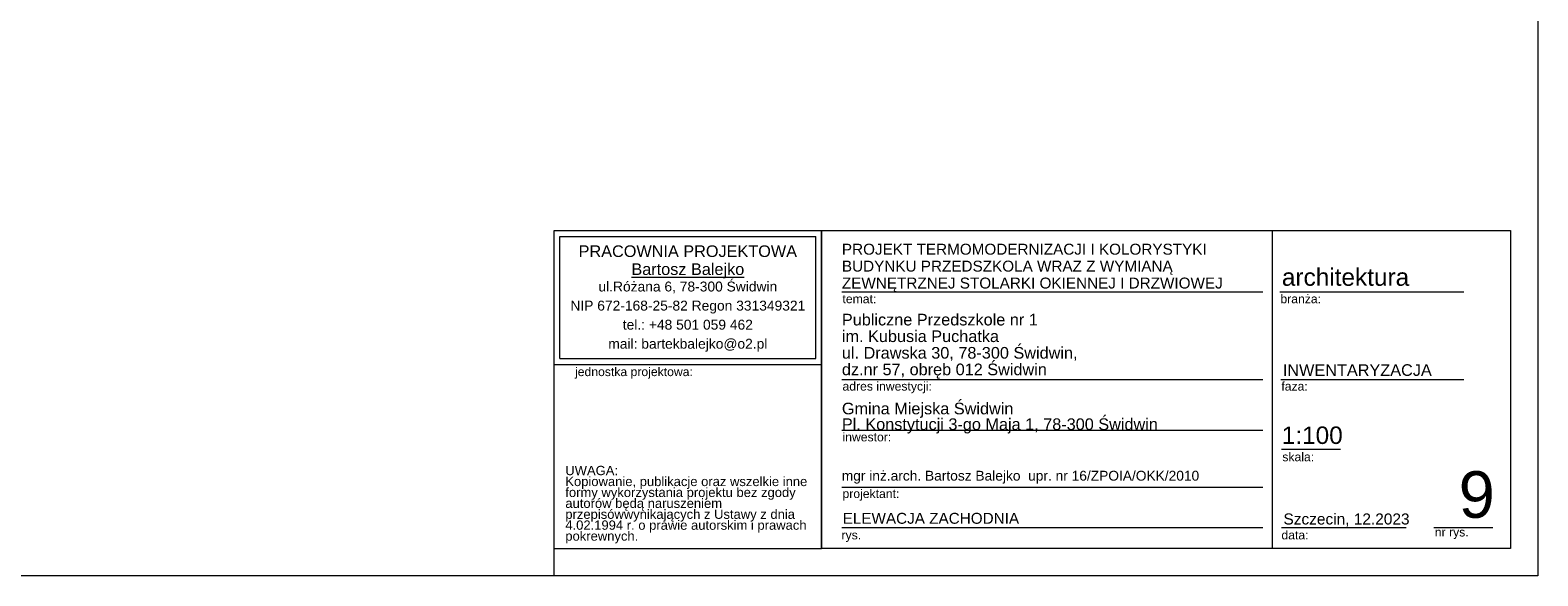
# Model space of a CAD drawing. Extents: x -128160 to 82695, y 7277 to 37028.
# Tile 2 of 14: x -98747 to -71160, y 7277 to 17250. Entities that reach past the tile are written whole.
import ezdxf

# ---------------------------------------------------------------- set-up
doc = ezdxf.new("R2010")
doc.units = 0
doc.header["$MEASUREMENT"] = 0
for name, color, linetype, lineweight in [('ARCH TABELA_Nr_Pióra__1', 7, 'Continuous', 25), ('ARCH TABELA_Nr_Pióra__21', 7, 'Continuous', 13), ('ARCH TABELA_Nr_Pióra__7', 7, 'Continuous', 13)]:
    doc.layers.add(name, color=color, linetype=linetype, lineweight=lineweight)
doc.styles.add('GENERATED_STYLE_6', font='arial.ttf')
doc.styles.add('GENERATED_STYLE_7', font='arial.ttf')
doc.styles.add('GENERATED_STYLE_8', font='arial.ttf')

msp = doc.modelspace()

# ---------------------------------------------------------------- linework, layer by layer
at = {"layer": 'ARCH TABELA_Nr_Pióra__21', "linetype": 'Continuous'}
for p, q in [((-71159.9, 36977.1), (-71159.9, 7277.1)), ((-89159.9, 13588.3), (-84266.3, 13588.3)), ((-89159.9, 11141.5), (-89159.9, 13588.3)), ((-89159.9, 13588.3), (-71659.9, 13588.3)), ((-89159.9, 7777.1), (-89159.9, 13588.3)), ((-84266.3, 13588.3), (-84266.3, 7777.1)), ((-84266.3, 11141.5), (-84266.3, 13588.3)), ((-76021.6, 13588.3), (-76021.6, 7777.1)), ((-71659.9, 13588.3), (-71659.9, 7777.1)), ((-89053.5, 11247.9), (-89053.5, 13481.9)), ((-89053.5, 13481.9), (-84372.7, 13481.9)), ((-84372.7, 11247.9), (-84372.7, 13481.9)), ((-84266.3, 7777.1), (-84266.3, 13188.3)), ((-83894.1, 12467.6), (-76194.3, 12467.6)), ((-75882.3, 12467.6), (-72515, 12467.6)), ((-89159.9, 11141.5), (-84266.3, 11141.5)), ((-89053.5, 11247.9), (-84372.7, 11247.9)), ((-83894.1, 10867.2), (-76194.3, 10867.2)), ((-75864.9, 10867.2), (-72515, 10867.2)), ((-83894.1, 9939.1), (-76194.3, 9939.1)), ((-75853.1, 9594.9), (-74773.4, 9594.9)), ((-83894.1, 8894.9), (-76194.3, 8894.9)), ((-83894.1, 8159.5), (-76194.3, 8159.5)), ((-75853.1, 8159.5), (-73571.3, 8159.5)), ((-73062.6, 8159.5), (-71983, 8159.5)), ((-89159.9, 7777.1), (-84266.3, 7777.1)), ((-89159.9, 7277.1), (-89159.9, 7777.1)), ((-89159.9, 7277.1), (-89159.9, 7777.1)), ((-89159.9, 7277.1), (-89159.9, 7777.1)), ((-71659.9, 7777.1), (-84266.3, 7777.1)), ((-71159.9, 7277.1), (-128159.9, 7277.1))]:
    msp.add_line(p, q, dxfattribs=at)

# ---------------------------------------------------------------- texts
at = {"layer": 'ARCH TABELA_Nr_Pióra__1', "linetype": 'Continuous', "insert": (-83894.1, 9877.9), "char_height": 212.766, "attachment_point": 7, "line_spacing_factor": 0.807442, "style": 'GENERATED_STYLE_6'}
msp.add_mtext('{Gmina Miejska Świdwin\\PPl. Konstytucji 3-go Maja 1, 78-300 Świdwin}', dxfattribs=at)
at = {"layer": 'ARCH TABELA_Nr_Pióra__7', "linetype": 'Continuous'}
for s, insert, char_height, attachment_point, line_spacing_factor, style in [('{PRACOWNIA PROJEKTOWA\\P\\LBartosz Balejko}', (-86713.1, 13317), 212.766, 2, 0.926719, 'GENERATED_STYLE_8'), ('{PROJEKT TERMOMODERNIZACJI I KOLORYSTYKI\\PBUDYNKU PRZEDSZKOLA WRAZ Z WYMIANĄ \\PZEWNĘTRZNEJ STOLARKI OKIENNEJ I DRZWIOWEJ }', (-83894.1, 12467.4), 200, 7, 0.927967, 'GENERATED_STYLE_7'), ('{Publiczne Przedszkole nr 1\\Pim. Kubusia Puchatka\\Pul. Drawska 30, 78-300 Świdwin, \\Pdz.nr 57, obręb 012 Świdwin}', (-83894.1, 10878.9), 212.766, 7, 0.855122, 'GENERATED_STYLE_6')]:
    msp.add_mtext(s, dxfattribs=dict(at, insert=insert, char_height=char_height, attachment_point=attachment_point, line_spacing_factor=line_spacing_factor, style=style))
at = {"layer": 'ARCH TABELA_Nr_Pióra__7', "linetype": 'Continuous', "style": 'GENERATED_STYLE_6'}
for s, insert, char_height, width, attachment_point, line_spacing_factor in [('{ul.Różana 6, 78-300 Świdwin\\PNIP 672-168-25-82 Regon 331349321\\Ptel.: +48 501 059 462\\Pmail: bartekbalejko@o2.pl}', (-86713.1, 12655), 180.852, 7974.447, 2, 1.156383), ('{UWAGA:\\PKopiowanie, publikacje oraz wszelkie inne formy wykorzystania projektu bez zgody autorów będą naruszeniem przepisówwynikających z Ustawy z dnia 4.02.1994 r. o prawie autorskim i prawach pokrewnych.}', (-88954.8, 9286.9), 170.2128, 4483.408, 1, 0.703415)]:
    msp.add_mtext(s, dxfattribs=dict(at, insert=insert, char_height=char_height, width=width, attachment_point=attachment_point, line_spacing_factor=line_spacing_factor))
at = {"layer": 'ARCH TABELA_Nr_Pióra__7', "linetype": 'Continuous'}
for s, insert, char_height, attachment_point, style in [('{architektura}', (-75843.6, 12897.3), 319.16, 1, 'GENERATED_STYLE_6'), ('{branża:}', (-75870.5, 12418.9), 159.58, 1, 'GENERATED_STYLE_6'), ('{temat:}', (-83883.4, 12418.9), 159.58, 1, 'GENERATED_STYLE_6'), ('{jednostka projektowa:}', (-88777, 11086.9), 159.58, 1, 'GENERATED_STYLE_6'), ('{INWENTARYZACJA}', (-75826.2, 11144), 212.84, 1, 'GENERATED_STYLE_6'), ('{adres inwestycji:}', (-83883.4, 10822.1), 159.58, 1, 'GENERATED_STYLE_6'), ('{faza:}', (-75853.1, 10822.1), 159.58, 1, 'GENERATED_STYLE_6'), ('{1:100}', (-75845.7, 10006.2), 319.16, 1, 'GENERATED_STYLE_6'), ('{inwestor:}', (-83883.4, 9894.1), 159.58, 1, 'GENERATED_STYLE_6'), ('{skala:}', (-75835.4, 9530.6), 159.58, 1, 'GENERATED_STYLE_6'), ('{mgr inż.arch. Bartosz Balejko  upr. nr 16/ZPOIA/OKK/2010}', (-83896.3, 9196.8), 180, 1, 'GENERATED_STYLE_6'), ('{9}', (-71947.2, 9188.2), 851.16, 3, 'GENERATED_STYLE_6'), ('{projektant:}', (-83883.4, 8858.4), 159.58, 1, 'GENERATED_STYLE_6'), ('{ELEWACJA ZACHODNIA}', (-83880.3, 8428.1), 200, 1, 'GENERATED_STYLE_7'), ('{Szczecin, 12.2023}', (-75814.4, 8416.9), 202.128, 1, 'GENERATED_STYLE_6'), ('{rys.}', (-83901.3, 8102.4), 159.58, 1, 'GENERATED_STYLE_6'), ('{data:}', (-75851.7, 8102.4), 159.58, 1, 'GENERATED_STYLE_6'), ('{nr rys.}', (-73044.9, 8155.8), 159.58, 1, 'GENERATED_STYLE_6')]:
    msp.add_mtext(s, dxfattribs=dict(at, insert=insert, char_height=char_height, attachment_point=attachment_point, style=style))

doc.saveas('drawing.dxf')
